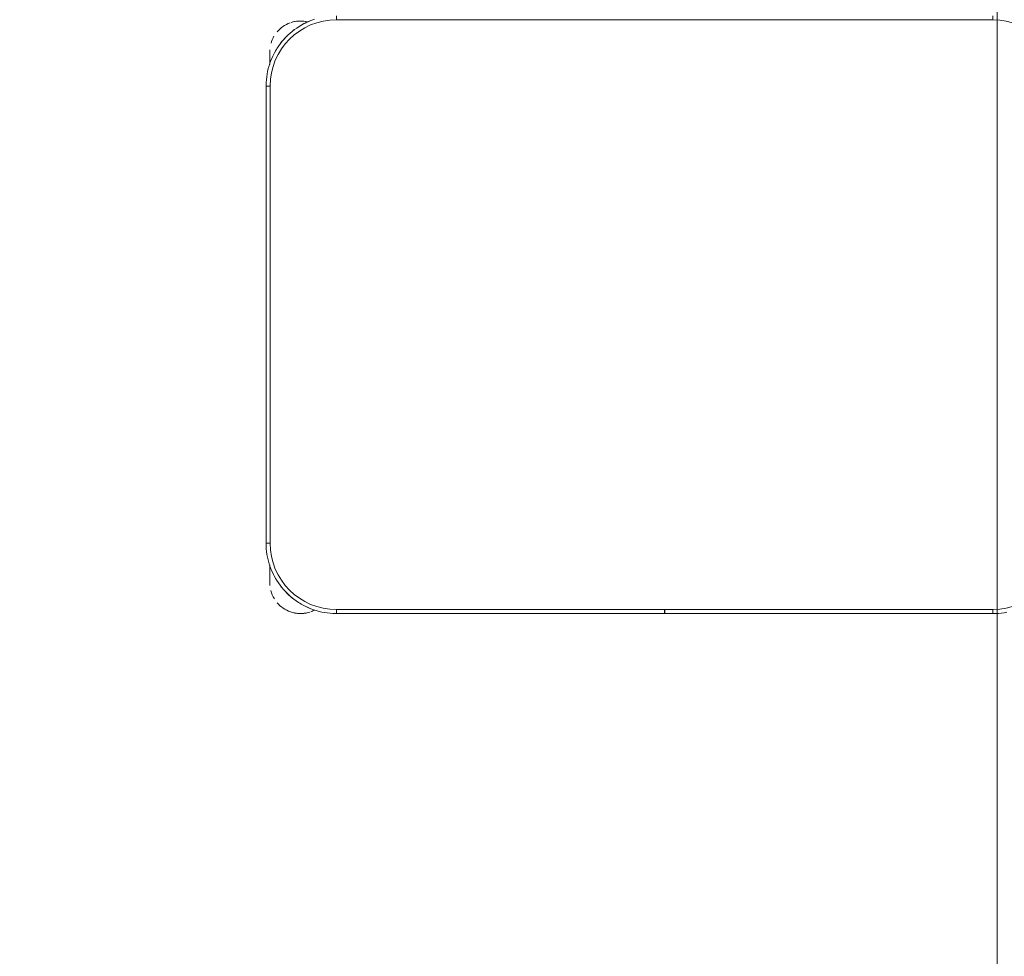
# Model space of a CAD drawing. Header units: metres. Extents: x 3 to 43.5, y -74 to -48.5.
# Tile 36 of 209: x 35.3 to 36.1, y -61.3 to -60.6. Entities that reach past the tile are written whole.
import ezdxf

# ---------------------------------------------------------------- set-up
doc = ezdxf.new("R2010")
doc.units = ezdxf.units.M
doc.layers.add('1PAV - FRIG_dwg', color=7, linetype='Continuous', lineweight=18, true_color=0x767676)
doc.layers.add('TUB_FRIGO', color=30, linetype='Continuous', lineweight=18, true_color=0xff7f00)
doc.layers.add('I-FURN', color=7, linetype='Continuous', lineweight=18)

# ---------------------------------------------------------------- blocks, each defined once
blk = doc.blocks.new('ConjuntoParaAlunoTamanho6 - CJA06_ConjuntoParaAlunoTamanho6-V54-1PAV - FRIGORÍFICA')
at = {"layer": 'I-FURN', "color": 253, "true_color": 0xaaaaaa}
for p, q in [((-0.247, 0.06497), (-0.247, 0.06197)), ((0.247, 0.06497), (0.247, 0.06197)), ((-0.29713, 0.03797), (-0.29713, 0.02828)), ((-0.29713, 0.02878), (-0.29713, 0.03797)), ((-0.3, 0.01197), (-0.3, -0.33203)), ((-0.3, 0.01197), (-0.297, 0.01197)), ((-0.3, 0.01197), (-0.3, -0.33203)), ((-0.3, -0.33203), (-0.297, -0.33203)), ((-0.29713, -0.34835), (-0.29713, -0.35394)), ((-0.29713, -0.34868), (-0.29713, -0.36203)), ((-0.29713, -0.35705), (-0.29713, -0.36203)), ((-0.247, -0.38503), (-0.247, -0.38203)), ((-0.247, -0.38503), (-0.00005, -0.38503)), ((-0.247, -0.38503), (-0.00005, -0.38503)), ((-0.00005, -0.38203), (-0.00005, -0.38503)), ((0.00005, -0.38503), (0.00005, -0.38203)), ((0.00005, -0.38503), (0.247, -0.38503)), ((0.00005, -0.38503), (0.247, -0.38503)), ((0.247, -0.38503), (0.247, -0.38203))]:
    blk.add_line(p, q, dxfattribs=at)
at = {"layer": 'I-FURN', "color": 253, "true_color": 0xaaaaaa, "flags": 128}
for points in [[(-0.26367, 0.06228), (-0.26567, 0.06157), (-0.26764, 0.06078), (-0.26957, 0.05992), (-0.27147, 0.05898), (-0.27333, 0.05796), (-0.27515, 0.05687), (-0.27693, 0.05571), (-0.27865, 0.05448), (-0.28033, 0.05318), (-0.28195, 0.05181), (-0.28351, 0.05038), (-0.28502, 0.04889), (-0.28647, 0.04734), (-0.28785, 0.04574), (-0.28917, 0.04407), (-0.29042, 0.04236), (-0.2916, 0.0406), (-0.29271, 0.0388), (-0.29374, 0.03695), (-0.29471, 0.03506), (-0.29559, 0.03313), (-0.2964, 0.03117), (-0.29713, 0.02918), (-0.29777, 0.02716), (-0.29834, 0.02512), (-0.29883, 0.02306), (-0.29923, 0.02097), (-0.29955, 0.01888), (-0.29978, 0.01677), (-0.29993, 0.01466), (-0.3, 0.01254), (-0.3, 0.01197)], [(0.247, 0.06197), (0.1235, 0.06197), (0, 0.06197), (-0.1235, 0.06197), (-0.247, 0.06197)], [(-0.247, 0.06197), (-0.1235, 0.06197), (0, 0.06197), (0.1235, 0.06197), (0.247, 0.06197)], [(-0.29713, 0.03797), (-0.29713, 0.03796), (-0.29713, 0.03792), (-0.29713, 0.03785), (-0.29713, 0.03775), (-0.29713, 0.03763), (-0.29713, 0.03748), (-0.29713, 0.03731), (-0.29713, 0.03711), (-0.29713, 0.03688), (-0.29713, 0.03663), (-0.29713, 0.03635), (-0.29713, 0.03605), (-0.29713, 0.03572), (-0.29713, 0.03537), (-0.29713, 0.035), (-0.29713, 0.03461), (-0.29713, 0.03419), (-0.29713, 0.03375), (-0.29713, 0.03329), (-0.29713, 0.03282), (-0.29713, 0.03232), (-0.29713, 0.0318), (-0.29713, 0.03127), (-0.29713, 0.03072), (-0.29713, 0.03016), (-0.29713, 0.02958), (-0.29713, 0.02898)], [(-0.297, 0.01197), (-0.297, -0.07403), (-0.297, -0.16003), (-0.297, -0.24603), (-0.297, -0.33203)], [(-0.297, -0.33203), (-0.297, -0.24603), (-0.297, -0.16003), (-0.297, -0.07403), (-0.297, 0.01197)], [(-0.3, -0.33203), (-0.29996, -0.33415), (-0.29983, -0.33627), (-0.29962, -0.33838), (-0.29932, -0.34048), (-0.29894, -0.34256), (-0.29848, -0.34463), (-0.29794, -0.34668), (-0.29731, -0.34871), (-0.2966, -0.3507), (-0.29582, -0.35267), (-0.29495, -0.35461), (-0.29401, -0.35651), (-0.29299, -0.35837), (-0.2919, -0.36019), (-0.29074, -0.36196), (-0.28951, -0.36368), (-0.28821, -0.36536), (-0.28685, -0.36698), (-0.28542, -0.36855), (-0.28393, -0.37005), (-0.28238, -0.3715), (-0.28077, -0.37288), (-0.27911, -0.3742), (-0.2774, -0.37545), (-0.27564, -0.37663), (-0.27383, -0.37774), (-0.27198, -0.37878), (-0.27009, -0.37974), (-0.26816, -0.38062), (-0.2662, -0.38143), (-0.26421, -0.38216), (-0.2622, -0.38281), (-0.26015, -0.38338), (-0.25809, -0.38386), (-0.25601, -0.38426), (-0.25391, -0.38458), (-0.25181, -0.38482), (-0.24969, -0.38497), (-0.24757, -0.38503), (-0.247, -0.38503)], [(0.247, -0.38503), (0.24912, -0.38499), (0.25124, -0.38486), (0.25334, -0.38465), (0.25544, -0.38436), (0.25753, -0.38398)], [(-0.29713, -0.34907), (-0.29713, -0.34973), (-0.29713, -0.35038), (-0.29713, -0.35102), (-0.29713, -0.35165), (-0.29713, -0.35227), (-0.29713, -0.35288), (-0.29713, -0.35348), (-0.29713, -0.35406), (-0.29713, -0.35463), (-0.29713, -0.35518), (-0.29713, -0.35572), (-0.29713, -0.35624), (-0.29713, -0.35674), (-0.29713, -0.35722), (-0.29713, -0.35769), (-0.29713, -0.35813), (-0.29713, -0.35855), (-0.29713, -0.35895), (-0.29713, -0.35933), (-0.29713, -0.35969), (-0.29713, -0.36002), (-0.29713, -0.36033), (-0.29713, -0.36061), (-0.29713, -0.36087), (-0.29713, -0.36111), (-0.29713, -0.36131), (-0.29713, -0.3615), (-0.29713, -0.36165), (-0.29713, -0.36178), (-0.29713, -0.36188), (-0.29713, -0.36196), (-0.29713, -0.36201), (-0.29713, -0.36203)], [(-0.247, -0.38203), (-0.1235, -0.38203), (0, -0.38203), (0.1235, -0.38203), (0.247, -0.38203)], [(-0.00005, -0.38203), (-0.06179, -0.38203), (-0.12353, -0.38203), (-0.18526, -0.38203), (-0.247, -0.38203)], [(0.247, -0.38203), (0.18526, -0.38203), (0.12352, -0.38203), (0.06179, -0.38203), (0.00005, -0.38203)]]:
    blk.add_lwpolyline(points, dxfattribs=at)
at = {"layer": 'I-FURN', "color": 253, "true_color": 0xaaaaaa}
for centre, radius, start, end in [((-0.247, 0.01197), 0.05, 90, 180), ((-0.247, 0.01197), 0.05, 90, 180), ((-0.27413, 0.03797), 0.023, 109.92744, 140.02309), ((-0.27413, 0.03797), 0.023, 76.78758, 108), ((-0.27413, 0.03797), 0.023, 76.40434, 104.46692), ((-0.247, 0.01197), 0.053, 112.5, 122.69993), ((0.247, 0.01197), 0.05, 360, 90), ((0.247, 0.01197), 0.05, 0, 90), ((-0.247, 0.01197), 0.053, 127.1607, 143.14964), ((-0.27413, 0.03797), 0.023, 149.97621, 164.34498), ((-0.27413, 0.03797), 0.023, 176.5669, 180), ((-0.247, 0.01197), 0.053, 147.30007, 157.5), ((-0.247, -0.33203), 0.05, 180, 270), ((-0.247, -0.33203), 0.05, 180, 270), ((0.247, -0.33203), 0.05, 270, 360), ((0.247, -0.33203), 0.05, 270, 0), ((-0.247, -0.33203), 0.053, 202.5, 212.69993), ((-0.27413, -0.36203), 0.023, 180, 184.41224), ((-0.27413, -0.36203), 0.023, 194.46313, 211.29748), ((-0.247, -0.33203), 0.053, 217.1607, 233.14964), ((-0.27413, -0.36203), 0.023, 220.15845, 250.98921), ((-0.247, -0.33203), 0.053, 237.30007, 247.5), ((-0.27413, -0.36203), 0.023, 241.29896, 288), ((-0.27413, -0.36203), 0.023, 255.53308, 284.42385), ((-0.27413, -0.36203), 0.023, 289.64716, 297.85925)]:
    blk.add_arc(centre, radius, start, end, dxfattribs=at)
blk = doc.blocks.new('4 GRE - ESCOLA DE CINEMA E AUDIOVISUAL CINE REX R07_rvt-1-1PAV - FRIGORÍFICA')
at = {"layer": 'I-FURN', "color": 253, "lineweight": 18, "true_color": 0xaaaaaa}
blk.add_blockref('ConjuntoParaAlunoTamanho6 - CJA06_ConjuntoParaAlunoTamanho6-V54-1PAV - FRIGORÍFICA', (35.82168, -60.64244), dxfattribs=at)
blk = doc.blocks.new('1PAV - FRIG_dwg-1115125-1PAV - FRIGORÍFICA')
at = {"layer": 'TUB_FRIGO', "flags": 128}
blk.add_lwpolyline([(14.51695, 3.46513), (14.51695, -5.93345), (9.70306, -5.93345)], dxfattribs=at)

msp = doc.modelspace()

# ---------------------------------------------------------------- block references
at = {"lineweight": 5}
msp.add_blockref('4 GRE - ESCOLA DE CINEMA E AUDIOVISUAL CINE REX R07_rvt-1-1PAV - FRIGORÍFICA', (0, 0), dxfattribs=at)
at = {"layer": '1PAV - FRIG_dwg', "color": 7}
msp.add_blockref('1PAV - FRIG_dwg-1115125-1PAV - FRIGORÍFICA', (21.555, -62.9), dxfattribs=at)

doc.saveas('drawing.dxf')
